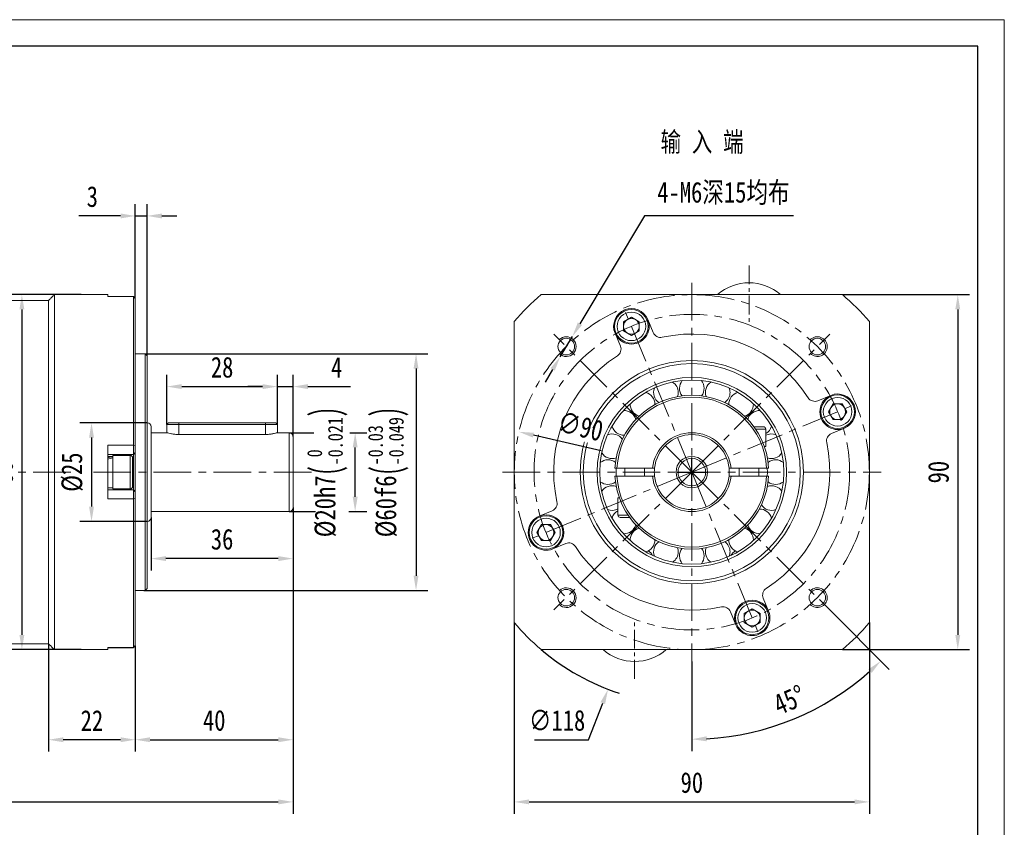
# Model space of a CAD drawing. Header units: millimetres. Extents: x -48 to 519, y -64 to 337.
# Tile 4 of 4: x 270 to 519, y 132 to 337. Entities that reach past the tile are written whole.
import ezdxf

# ---------------------------------------------------------------- set-up
doc = ezdxf.new("R2010")
doc.units = ezdxf.units.MM
doc.header["$LTSCALE"] = 1.5
doc.header["$PDSIZE"] = -1
doc.linetypes.add('CENTER', pattern=[10.16, 6.35, -1.27, 1.27, -1.27])
doc.layers.get('0').update_dxf_attribs({"lineweight": 18})
doc.layers.get('Defpoints').update_dxf_attribs({"lineweight": 18})
for name, color, linetype, lineweight in [('1轮廓实线层', 7, 'Continuous', 18), ('3中心线层', 1, 'CENTER', 18), ('7标注层', 4, 'Continuous', 18), ('细实线', 7, 'Continuous', 18)]:
    doc.layers.add(name, color=color, linetype=linetype, lineweight=lineweight)
doc.styles.add('PC_TEXTSTYLE', font='txt', dxfattribs={"width": 0.8})
doc.styles.add('TH_GBDIM', font='txt', dxfattribs={"width": 0.8})
doc.dimstyles.new('TH_GBDIM', dxfattribs={"dimscale": 1.5, "dimtxt": 3.5, "dimasz": 2.5, "dimexe": 2, "dimexo": 0, "dimgap": 1.5, "dimtad": 1, "dimdec": 1, "dimdsep": 46, "dimtxsty": 'TH_GBDIM', "dimcen": 2.5, "dimdle": 5, "dimclrd": 4, "dimclre": 4, "dimclrt": 3, "dimadec": 0, "dimazin": 2, "dimtfac": 0.714286, "dimtdec": 1, "dimtmove": 0, "dimatfit": 3, "dimfxl": 1, "dimtolj": 1, "dimarcsym": 0})

# ---------------------------------------------------------------- blocks, each defined once
blk = doc.blocks.new('*D9')
at = {"layer": '7标注层', "color": 4, "lineweight": -2}
for p, q in [((339.12, 179.31), (339.12, 135.37)), ((165.12, 172.21), (165.12, 135.37)), ((168.87, 138.37), (335.37, 138.37))]:
    blk.add_line(p, q, dxfattribs=at)
at = {"layer": '7标注层', "color": 4}
for points in [[(168.87, 139), (168.87, 137.75), (165.12, 138.37)], [(335.37, 137.75), (335.37, 139), (339.12, 138.37)]]:
    blk.add_solid(points, dxfattribs=at)
at = {"layer": 'Defpoints', "color": 0}
for p in [(339.12, 179.31), (165.12, 172.21), (339.12, 138.37)]:
    blk.add_point(p, dxfattribs=at)
at = {"layer": '7标注层', "color": 3, "insert": (252.12, 143.25), "char_height": 5.25, "attachment_point": 5, "style": 'TH_GBDIM'}
blk.add_mtext('\\A1;{175.5}{}{}', dxfattribs=at)
blk = doc.blocks.new('*D12')
at = {"layer": '7标注层', "color": 4, "lineweight": -2}
for p, q in [((395.18, 183.82), (395.18, 135.37)), ((485.18, 183.82), (485.18, 135.37)), ((398.93, 138.37), (481.43, 138.37))]:
    blk.add_line(p, q, dxfattribs=at)
at = {"layer": '7标注层', "color": 4}
for points in [[(398.93, 139), (398.93, 137.75), (395.18, 138.37)], [(481.43, 137.75), (481.43, 139), (485.18, 138.37)]]:
    blk.add_solid(points, dxfattribs=at)
at = {"layer": 'Defpoints', "color": 0}
for p in [(395.18, 183.82), (485.18, 183.82), (485.18, 138.37)]:
    blk.add_point(p, dxfattribs=at)
at = {"layer": '7标注层', "color": 3, "insert": (440.18, 143.25), "char_height": 5.25, "attachment_point": 5, "style": 'TH_GBDIM'}
blk.add_mtext('\\A1;90', dxfattribs=at)
blk = doc.blocks.new('*D13')
at = {"layer": '7标注层', "color": 4, "lineweight": -2}
for p, q in [((478.33, 266.97), (510.59, 266.97)), ((507.59, 263.22), (507.59, 180.72)), ((478.33, 176.97), (510.59, 176.97))]:
    blk.add_line(p, q, dxfattribs=at)
at = {"layer": '7标注层', "color": 4}
for points in [[(508.21, 263.22), (506.96, 263.22), (507.59, 266.97)], [(506.96, 180.72), (508.21, 180.72), (507.59, 176.97)]]:
    blk.add_solid(points, dxfattribs=at)
at = {"layer": 'Defpoints', "color": 0}
for p in [(478.33, 266.97), (478.33, 176.97), (507.59, 176.97)]:
    blk.add_point(p, dxfattribs=at)
at = {"layer": '7标注层', "color": 3, "insert": (502.71, 221.97), "char_height": 5.25, "attachment_point": 5, "rotation": 90, "style": 'TH_GBDIM'}
blk.add_mtext('\\A1;90', dxfattribs=at)
blk = doc.blocks.new('*D14')
at = {"layer": '7标注层', "color": 4, "lineweight": -2}
for p, q in [((428.16, 286.92), (411.82, 259.59)), ((465.94, 286.92), (428.16, 286.92)), ((406.82, 251.22), (409.9, 256.37)), ((404.89, 248), (402.97, 244.78))]:
    blk.add_line(p, q, dxfattribs=at)
at = {"layer": '7标注层', "color": 4}
for points in [[(411.28, 259.91), (412.36, 259.27), (409.9, 256.37)], [(405.43, 247.68), (404.36, 248.32), (406.82, 251.22)]]:
    blk.add_solid(points, dxfattribs=at)
at = {"layer": 'Defpoints', "color": 0}
for p in [(409.9, 256.37), (406.82, 251.22)]:
    blk.add_point(p, dxfattribs=at)
at = {"layer": '7标注层', "color": 3, "insert": (448.18, 292.63), "char_height": 5.25, "attachment_point": 5, "style": 'TH_GBDIM'}
blk.add_mtext('\\A1;4-M6深15均布{}', dxfattribs=at)
blk = doc.blocks.new('*D18')
at = {"layer": '7标注层', "color": 4, "lineweight": -2}
for p, q in [((338.12, 231.97), (344.39, 231.97)), ((353.53, 231.97), (357.84, 231.97)), ((354.84, 215.72), (354.84, 228.22)), ((338.12, 211.97), (344.81, 211.97)), ((353.2, 211.97), (357.84, 211.97))]:
    blk.add_line(p, q, dxfattribs=at)
at = {"layer": '7标注层', "color": 4}
for points in [[(355.47, 228.22), (354.22, 228.22), (354.84, 231.97)], [(354.22, 215.72), (355.47, 215.72), (354.84, 211.97)]]:
    blk.add_solid(points, dxfattribs=at)
at = {"layer": 'Defpoints', "color": 0}
for p in [(338.12, 231.97), (354.84, 231.97), (338.12, 211.97)]:
    blk.add_point(p, dxfattribs=at)
at = {"layer": '7标注层', "color": 3, "insert": (347.82, 221.97), "char_height": 5.25, "attachment_point": 5, "rotation": 90, "style": 'TH_GBDIM'}
blk.add_mtext('\\A1;{\\A1;{%%c20}{}{h7\\H0.7143x;{\\H2x;\\W0.5;(}\\S 0^ -0.021;{\\H2x;\\W0.5;)}}}', dxfattribs=at)
blk = doc.blocks.new('*D19')
at = {"layer": '7标注层', "color": 4, "lineweight": -2}
for p, q in [((335.12, 234.07), (335.12, 246.66)), ((339.12, 230.97), (339.12, 246.66)), ((331.37, 243.66), (327.62, 243.66)), ((335.12, 243.66), (339.12, 243.66)), ((342.87, 243.66), (353.7, 243.66))]:
    blk.add_line(p, q, dxfattribs=at)
at = {"layer": '7标注层', "color": 4}
for points in [[(331.37, 243.03), (331.37, 244.28), (335.12, 243.66)], [(342.87, 244.28), (342.87, 243.03), (339.12, 243.66)]]:
    blk.add_solid(points, dxfattribs=at)
at = {"layer": 'Defpoints', "color": 0}
for p in [(339.12, 243.66), (335.12, 234.07), (339.12, 230.97)]:
    blk.add_point(p, dxfattribs=at)
at = {"layer": '7标注层', "color": 3, "insert": (350.16, 248.53), "char_height": 5.25, "attachment_point": 5, "style": 'TH_GBDIM'}
blk.add_mtext('\\A1;4', dxfattribs=at)
blk = doc.blocks.new('*D20')
at = {"layer": '7标注层', "color": 4, "lineweight": -2}
for p, q in [((307.12, 234.07), (307.12, 246.66)), ((335.12, 234.07), (335.12, 246.66)), ((310.87, 243.66), (331.37, 243.66))]:
    blk.add_line(p, q, dxfattribs=at)
at = {"layer": '7标注层', "color": 4}
for points in [[(310.87, 244.28), (310.87, 243.03), (307.12, 243.66)], [(331.37, 243.03), (331.37, 244.28), (335.12, 243.66)]]:
    blk.add_solid(points, dxfattribs=at)
at = {"layer": 'Defpoints', "color": 0}
for p in [(335.12, 243.66), (307.12, 234.07), (335.12, 234.07)]:
    blk.add_point(p, dxfattribs=at)
at = {"layer": '7标注层', "color": 3, "insert": (321.12, 248.53), "char_height": 5.25, "attachment_point": 5, "style": 'TH_GBDIM'}
blk.add_mtext('\\A1;28', dxfattribs=at)
blk = doc.blocks.new('*D21')
at = {"layer": '7标注层', "color": 4, "lineweight": -2}
for p, q in [((339.12, 212.97), (339.12, 197.05)), ((303.12, 210.47), (303.12, 197.05)), ((335.37, 200.05), (306.87, 200.05))]:
    blk.add_line(p, q, dxfattribs=at)
at = {"layer": '7标注层', "color": 4}
for points in [[(306.87, 200.68), (306.87, 199.43), (303.12, 200.05)], [(335.37, 199.43), (335.37, 200.68), (339.12, 200.05)]]:
    blk.add_solid(points, dxfattribs=at)
at = {"layer": 'Defpoints', "color": 0}
for p in [(339.12, 212.97), (303.12, 210.47), (303.12, 200.05)]:
    blk.add_point(p, dxfattribs=at)
at = {"layer": '7标注层', "color": 3, "insert": (321.12, 204.93), "char_height": 5.25, "attachment_point": 5, "style": 'TH_GBDIM'}
blk.add_mtext('\\A1;36', dxfattribs=at)
blk = doc.blocks.new('*D22')
at = {"layer": '7标注层', "color": 4, "lineweight": -2}
for p, q in [((299.12, 265.96), (299.12, 289.92)), ((302.12, 251.47), (302.12, 289.92)), ((295.37, 286.92), (284.84, 286.92)), ((299.12, 286.92), (302.12, 286.92)), ((305.87, 286.92), (309.62, 286.92))]:
    blk.add_line(p, q, dxfattribs=at)
at = {"layer": '7标注层', "color": 4}
for points in [[(295.37, 286.29), (295.37, 287.54), (299.12, 286.92)], [(305.87, 287.54), (305.87, 286.29), (302.12, 286.92)]]:
    blk.add_solid(points, dxfattribs=at)
at = {"layer": 'Defpoints', "color": 0}
for p in [(302.12, 286.92), (299.12, 265.96), (302.12, 251.47)]:
    blk.add_point(p, dxfattribs=at)
at = {"layer": '7标注层', "color": 3, "insert": (288.23, 291.79), "char_height": 5.25, "attachment_point": 5, "style": 'TH_GBDIM'}
blk.add_mtext('\\A1;3', dxfattribs=at)
blk = doc.blocks.new('*D23')
at = {"layer": '7标注层', "color": 4, "lineweight": -2}
for p, q in [((339.12, 206.5), (339.12, 151.13)), ((299.12, 176.77), (299.12, 151.13)), ((302.87, 154.13), (335.37, 154.13))]:
    blk.add_line(p, q, dxfattribs=at)
at = {"layer": '7标注层', "color": 4}
for points in [[(302.87, 154.76), (302.87, 153.51), (299.12, 154.13)], [(335.37, 153.51), (335.37, 154.76), (339.12, 154.13)]]:
    blk.add_solid(points, dxfattribs=at)
at = {"layer": 'Defpoints', "color": 0}
for p in [(339.12, 206.5), (299.12, 176.77), (339.12, 154.13)]:
    blk.add_point(p, dxfattribs=at)
at = {"layer": '7标注层', "color": 3, "insert": (319.12, 159.01), "char_height": 5.25, "attachment_point": 5, "style": 'TH_GBDIM'}
blk.add_mtext('\\A1;40', dxfattribs=at)
blk = doc.blocks.new('*D24')
at = {"layer": '7标注层', "color": 4, "lineweight": -2}
for p, q in [((277.12, 178.47), (277.12, 151.13)), ((299.12, 177.98), (299.12, 151.13)), ((295.37, 154.13), (280.87, 154.13))]:
    blk.add_line(p, q, dxfattribs=at)
at = {"layer": '7标注层', "color": 4}
for points in [[(280.87, 154.76), (280.87, 153.51), (277.12, 154.13)], [(295.37, 153.51), (295.37, 154.76), (299.12, 154.13)]]:
    blk.add_solid(points, dxfattribs=at)
at = {"layer": 'Defpoints', "color": 0}
for p in [(277.12, 178.47), (299.12, 177.98), (277.12, 154.13)]:
    blk.add_point(p, dxfattribs=at)
at = {"layer": '7标注层', "color": 3, "insert": (288.12, 159.01), "char_height": 5.25, "attachment_point": 5, "style": 'TH_GBDIM'}
blk.add_mtext('\\A1;22', dxfattribs=at)
blk = doc.blocks.new('*D26')
at = {"layer": '7标注层', "color": 4, "lineweight": -2}
for p, q in [((440.18, 218.22), (440.18, 225.72)), ((436.43, 221.97), (443.93, 221.97)), ((414.02, 154.13), (417.6, 163.42)), ((400.3, 154.13), (414.02, 154.13))]:
    blk.add_line(p, q, dxfattribs=at)
blk.add_arc((440.18, 221.97), 59, 229.7039, 251.8293, dxfattribs=at)
at = {"layer": '7标注层', "color": 4}
blk.add_solid([(418.19, 163.2), (417.02, 163.65), (418.95, 166.92)], dxfattribs=at)
at = {"layer": 'Defpoints', "color": 0}
for p in [(461.4, 277.02), (418.95, 166.92)]:
    blk.add_point(p, dxfattribs=at)
at = {"layer": '7标注层', "color": 3, "insert": (406.03, 159.01), "char_height": 5.25, "attachment_point": 5, "style": 'TH_GBDIM'}
blk.add_mtext('\\A1;∅118', dxfattribs=at)
blk = doc.blocks.new('*D27')
at = {"color": 4, "lineweight": -2}
for p, q in [((475.12, 187.03), (490.18, 171.97)), ((440.18, 173.97), (440.18, 151.26))]:
    blk.add_line(p, q, dxfattribs=at)
blk.add_arc((440.18, 221.97), 67.71, 273.1735, 311.8265, dxfattribs=at)
at = {"color": 4}
for points in [[(485.76, 171.06), (484.9, 171.97), (488.06, 174.09)], [(443.91, 154.99), (443.94, 153.74), (440.18, 154.26)]]:
    blk.add_solid(points, dxfattribs=at)
at = {"layer": 'Defpoints', "color": 0}
for p in [(440.18, 269.97), (440.18, 221.97), (475.12, 187.03), (440.18, 173.97), (457.7, 156.57)]:
    blk.add_point(p, dxfattribs=at)
at = {"color": 3, "insert": (464.89, 164.2), "char_height": 5.25, "attachment_point": 5, "rotation": 23.1623, "style": 'TH_GBDIM'}
blk.add_mtext('\\A1;45%%d', dxfattribs=at)
blk = doc.blocks.new('*D28')
at = {"layer": '7标注层', "color": 4, "lineweight": -2}
for p, q in [((301.62, 251.97), (373.28, 251.97)), ((370.28, 248.22), (370.28, 195.72)), ((301.32, 191.97), (373.28, 191.97))]:
    blk.add_line(p, q, dxfattribs=at)
at = {"layer": '7标注层', "color": 4}
for points in [[(370.9, 248.22), (369.65, 248.22), (370.28, 251.97)], [(369.65, 195.72), (370.9, 195.72), (370.28, 191.97)]]:
    blk.add_solid(points, dxfattribs=at)
at = {"layer": 'Defpoints', "color": 0}
for p in [(301.62, 251.97), (301.32, 191.97), (370.28, 191.97)]:
    blk.add_point(p, dxfattribs=at)
at = {"layer": '7标注层', "color": 3, "insert": (363.25, 221.97), "char_height": 5.25, "attachment_point": 5, "rotation": 90, "style": 'TH_GBDIM'}
blk.add_mtext('\\A1;{\\A1;{%%c60}{}{f6\\H0.7143x;{\\H2x;\\W0.5;(}\\S-0.03^ -0.049;{\\H2x;\\W0.5;)}}}', dxfattribs=at)
blk = doc.blocks.new('*D32')
at = {"layer": '7标注层', "color": 4, "lineweight": -2}
blk.add_line((417.19, 227.34), (400.01, 231.35), dxfattribs=at)
at = {"layer": '7标注层', "color": 4}
blk.add_solid([(400.15, 231.95), (399.86, 230.74), (396.35, 232.2)], dxfattribs=at)
at = {"layer": 'Defpoints', "color": 0}
for p in [(396.35, 232.2), (484, 211.75)]:
    blk.add_point(p, dxfattribs=at)
at = {"layer": '7标注层', "color": 3, "insert": (411.96, 233.56), "char_height": 5.25, "attachment_point": 5, "rotation": 346.8658, "style": 'TH_GBDIM'}
blk.add_mtext('\\A1;∅90', dxfattribs=at)
blk = doc.blocks.new('*D33')
at = {"layer": '7标注层', "color": 4, "lineweight": -2}
for p, q in [((302.12, 234.47), (285.02, 234.47)), ((288.02, 230.72), (288.02, 213.22)), ((302.12, 209.47), (285.02, 209.47))]:
    blk.add_line(p, q, dxfattribs=at)
at = {"layer": '7标注层', "color": 4}
for points in [[(288.64, 230.72), (287.39, 230.72), (288.02, 234.47)], [(287.39, 213.22), (288.64, 213.22), (288.02, 209.47)]]:
    blk.add_solid(points, dxfattribs=at)
at = {"layer": 'Defpoints', "color": 0}
for p in [(302.12, 234.47), (288.02, 209.47), (302.12, 209.47)]:
    blk.add_point(p, dxfattribs=at)
at = {"layer": '7标注层', "color": 3, "insert": (283.14, 221.97), "char_height": 5.25, "attachment_point": 5, "rotation": 90, "style": 'TH_GBDIM'}
blk.add_mtext('\\A1;{%%c25}{}{}', dxfattribs=at)
blk = doc.blocks.new('*D36')
at = {"color": 4, "lineweight": -2}
for p, q in [((285.37, 266.97), (267.37, 266.97)), ((270.37, 263.22), (270.37, 180.72)), ((285.37, 176.97), (267.37, 176.97))]:
    blk.add_line(p, q, dxfattribs=at)
at = {"color": 4}
for points in [[(271, 263.22), (269.75, 263.22), (270.37, 266.97)], [(269.75, 180.72), (271, 180.72), (270.37, 176.97)]]:
    blk.add_solid(points, dxfattribs=at)
at = {"layer": 'Defpoints', "color": 0}
for p in [(285.37, 266.97), (270.37, 176.97), (285.37, 176.97)]:
    blk.add_point(p, dxfattribs=at)
at = {"color": 3, "insert": (265.5, 221.97), "char_height": 5.25, "attachment_point": 5, "rotation": 90, "style": 'TH_GBDIM'}
blk.add_mtext('\\A1;90', dxfattribs=at)

msp = doc.modelspace()

# ---------------------------------------------------------------- linework, layer by layer
at = {"color": 7, "linetype": 'Continuous', "lineweight": 15}
for p, q in [((277.118249, 265.472929), (277.118249, 178.472929)), ((278.618244, 266.97293), (278.618244, 176.97293)), ((292.118249, 266.97293), (292.118249, 266.45583)), ((298.618248, 266.45583), (292.118249, 266.45583)), ((298.618248, 266.45583), (298.618248, 266.478811)), ((298.618248, 228.775255), (298.618248, 266.45583)), ((298.618248, 266.45583), (299.118249, 265.961573)), ((299.118249, 265.97881), (299.118249, 265.961573)), ((299.118249, 265.97881), (299.118249, 264.478811)), ((299.118249, 265.961573), (299.118249, 228.699673)), ((402.018413, 266.972927), (478.333547, 266.972927)), ((299.118249, 264.478811), (299.118249, 261.972929)), ((299.118249, 261.972929), (299.118249, 256.97293)), ((395.175978, 183.815362), (395.175978, 260.130496)), ((422.868643, 260.082809), (424.868643, 261.237511)), ((422.868643, 257.77341), (422.868643, 260.082809)), ((424.868643, 261.237511), (426.868642, 260.082809)), ((426.868642, 260.082809), (426.868642, 257.77341)), ((430.394355, 257.346928), (429.0261, 260.650186)), ((485.175982, 260.130496), (485.175982, 183.815362)), ((420.711185, 257.206036), (422.07944, 253.902778)), ((424.868643, 256.61871), (422.868643, 257.77341)), ((426.868642, 257.77341), (424.868643, 256.61871)), ((301.618246, 221.972929), (301.618246, 251.972929)), ((302.118247, 251.472928), (302.118247, 221.972929)), ((475.409086, 241.437724), (472.105827, 240.06947)), ((430.809289, 239.076001), (430.810543, 239.16454)), ((455.791416, 239.16454), (455.787838, 239.314046)), ((474.821761, 237.280266), (475.976459, 239.280266)), ((475.976459, 235.280266), (474.821761, 237.280266)), ((475.976459, 239.280266), (478.285864, 239.280266)), ((478.285864, 239.280266), (479.440562, 237.280266)), ((479.440562, 237.280266), (478.285864, 235.280266)), ((478.285864, 235.280266), (475.976459, 235.280266)), ((303.118249, 233.472929), (303.118249, 221.972929)), ((310.118249, 234.072929), (307.118243, 234.072929)), ((307.518249, 234.472929), (310.118249, 234.472929)), ((310.118249, 234.472929), (310.118249, 234.072929)), ((310.118249, 234.472929), (332.118248, 234.472929)), ((332.118248, 234.072929), (310.118249, 234.072929)), ((310.118249, 231.512321), (310.118249, 234.072929)), ((332.118248, 234.072929), (332.118248, 234.472929)), ((332.118248, 234.472929), (334.718248, 234.472929)), ((335.118247, 234.072929), (332.118248, 234.072929)), ((332.118248, 231.512321), (332.118248, 234.072929)), ((455.923997, 233.472929), (458.30098, 233.472929)), ((458.925981, 232.847929), (456.361912, 232.847929)), ((475.549981, 231.754554), (478.853237, 233.122808)), ((332.118248, 231.512321), (310.118249, 231.512321)), ((338.118253, 221.972929), (338.118253, 231.972929)), ((339.11824, 230.972929), (339.11824, 221.972929)), ((292.118249, 228.775255), (298.618248, 228.775255)), ((292.118249, 228.775255), (292.118249, 215.170604)), ((298.618248, 226.472929), (298.618248, 228.775255)), ((298.618248, 228.775255), (299.118249, 228.699673)), ((299.118249, 228.699673), (299.118249, 226.972929)), ((458.925981, 228.472929), (458.560757, 228.472929)), ((298.618248, 226.472929), (292.118249, 226.472929)), ((293.418249, 217.722929), (293.418249, 226.222929)), ((297.793245, 217.722929), (297.793245, 226.222929)), ((298.418244, 225.597929), (298.418244, 218.34793)), ((298.618248, 226.472929), (299.118249, 226.972929)), ((298.618248, 217.472928), (298.618248, 226.472929)), ((299.118249, 226.972929), (299.118249, 216.972929)), ((421.009313, 221.972929), (421.035677, 222.977859)), ((430.226106, 222.972929), (421.202315, 222.972929)), ((459.149645, 222.972929), (450.125854, 222.972929)), ((301.618246, 191.972931), (301.618246, 221.972929)), ((302.118247, 221.972929), (302.118247, 192.472928)), ((303.118249, 221.972929), (303.118249, 210.472929)), ((338.118253, 211.972928), (338.118253, 221.972929)), ((339.11824, 221.972929), (339.11824, 212.972928)), ((421.035677, 220.967999), (421.009313, 221.972929)), ((421.202315, 220.972929), (430.226106, 220.972929)), ((450.125854, 220.972929), (459.149645, 220.972929)), ((292.118249, 217.472928), (298.618248, 217.472928)), ((298.618248, 215.170604), (298.618248, 217.472928)), ((298.618248, 217.472928), (299.118249, 216.972929)), ((298.618248, 215.170604), (292.118249, 215.170604)), ((298.618248, 215.170604), (299.118249, 215.246184)), ((298.618248, 177.49003), (298.618248, 215.170604)), ((299.118249, 216.972929), (299.118249, 215.246184)), ((299.118249, 215.246184), (299.118249, 177.984283)), ((421.425979, 215.472929), (421.791203, 215.472929)), ((404.801979, 212.191304), (401.498723, 210.82305)), ((421.425979, 211.097929), (423.990048, 211.097929)), ((424.427963, 210.472928), (422.050981, 210.472928)), ((400.911398, 206.665592), (402.066096, 208.665592)), ((402.066096, 208.665592), (404.375501, 208.665592)), ((404.375501, 208.665592), (405.530199, 206.665592)), ((402.066096, 204.665592), (400.911398, 206.665592)), ((404.375501, 204.665592), (402.066096, 204.665592)), ((405.530199, 206.665592), (404.375501, 204.665592)), ((430.810543, 204.781318), (430.809289, 204.869857)), ((455.787838, 204.631813), (455.791416, 204.781318)), ((404.942874, 202.508135), (408.246133, 203.876387)), ((459.640775, 186.739823), (458.27252, 190.043082)), ((453.483318, 186.17245), (455.483317, 187.327148)), ((455.483317, 187.327148), (457.483317, 186.17245)), ((299.118249, 186.972928), (299.118249, 181.972929)), ((449.957605, 186.598928), (451.32586, 183.295673)), ((453.483318, 183.863045), (453.483318, 186.17245)), ((457.483317, 186.17245), (457.483317, 183.863045)), ((455.483317, 182.708347), (453.483318, 183.863045)), ((457.483317, 183.863045), (455.483317, 182.708347)), ((299.118249, 181.972929), (299.118249, 179.467045)), ((292.118249, 177.49003), (298.618248, 177.49003)), ((292.118249, 177.49003), (292.118249, 176.97293)), ((299.118249, 177.984283), (298.618248, 177.49003)), ((298.618248, 177.467049), (298.618248, 177.49003)), ((299.118249, 179.467045), (299.118249, 177.967046)), ((299.118249, 177.984283), (299.118249, 177.967046)), ((478.333547, 176.972927), (402.018413, 176.972927))]:
    msp.add_line(p, q, dxfattribs=at)
at = {"color": 7, "linetype": 'Continuous', "lineweight": 15, "flags": 128}
msp.add_lwpolyline([(459.316496, 222.973819), (459.342647, 221.972929), (459.316496, 220.972042)], dxfattribs=at)
at = {"color": 7, "linetype": 'Continuous', "lineweight": 15}
for centre, radius in [((424.868643, 258.92811), 4.25), ((424.868643, 258.92811), 3.625), ((408.356175, 253.792734), 2.1), ((471.995785, 253.792734), 2.1), ((440.17598, 221.972929), 28.3), ((440.17598, 221.972929), 27.5), ((440.17598, 221.972929), 24), ((440.17598, 221.972929), 23.333333), ((477.131161, 237.280266), 4.25), ((477.131161, 237.280266), 3.625), ((440.17598, 221.972929), 4), ((440.17598, 221.972929), 3.5), ((403.220799, 206.665592), 4.25), ((403.220799, 206.665592), 3.625), ((408.356175, 190.153124), 2.1), ((471.995785, 190.153124), 2.1), ((455.483317, 185.017748), 4.25), ((455.483317, 185.017748), 3.625)]:
    msp.add_circle(centre, radius, dxfattribs=at)
for centre, radius, start, end in [((454.67598, 257.806262), 12.166667, 48.88790956, 131.11209044), ((440.17598, 221.972929), 59, 130.29614333, 139.70385667), ((440.17598, 221.972929), 59, 40.29614333, 49.70385667), ((424.868643, 258.92811), 4.5, 22.5, 202.5), ((424.868643, 258.92811), 4.5, 202.5, 22.5), ((424.868643, 258.92811), 2, 120, 180), ((424.868643, 258.92811), 2, 60, 120), ((424.868643, 258.92811), 2, 360, 60), ((424.868643, 258.92811), 2, 180, 240), ((424.868643, 258.92811), 2, 240, 300), ((424.868643, 258.92811), 2, 300, 360), ((432.242114, 258.112295), 2, 202.5, 282.38201935), ((440.17598, 221.972929), 35, 32.61798065, 102.38201935), ((420.23168, 253.13741), 2, 302.61798065, 22.5), ((440.17598, 221.972929), 35, 122.61798065, 192.38201935), ((433.609369, 242.18288), 3.125, 0, 56.74217776), ((440.17598, 243.222929), 3.125, 141.25782224, 217.62353734), ((440.17598, 243.222929), 3.125, 0, 38.74217776), ((446.742591, 242.18288), 3.125, 123.25782224, 199.62353734), ((427.685543, 239.16454), 3.125, 0, 74.74217776), ((433.609369, 242.18288), 3.125, 159.25782224, 235.62353734), ((433.609369, 242.18288), 3.125, 340.37646266, 0), ((440.17598, 243.222929), 3.125, 322.37646266, 0), ((446.742591, 242.18288), 3.125, 304.37646266, 0), ((452.666417, 239.16454), 3.125, 105.25782224, 181.62353734), ((446.742591, 242.18288), 3.125, 0, 20.74217776), ((440.17598, 221.972929), 19.5, 2.93953449, 177.06046551), ((440.17598, 221.972929), 19, 3.01696131, 176.98303869), ((471.340461, 241.917229), 2, 212.61798065, 292.5), ((477.131161, 237.280266), 4.5, 112.5, 292.5), ((477.131161, 237.280266), 4.5, 292.5, 112.5), ((422.984369, 234.463366), 3.125, 16.37646266, 92.74217776), ((427.685543, 239.16454), 3.125, 177.25782224, 253.62353734), ((452.666417, 239.16454), 3.125, 286.37646266, 0), ((457.367591, 234.463366), 3.125, 87.25782224, 163.62353734), ((477.131161, 237.280266), 2, 150, 210), ((477.131161, 237.280266), 2, 90, 150), ((477.131161, 237.280266), 2, 30, 90), ((477.131161, 237.280266), 2, 330, 30), ((477.131161, 237.280266), 2, 210, 270), ((477.131161, 237.280266), 2, 270, 330), ((302.118246, 233.472929), 1, 0, 90), ((422.984369, 234.463366), 3.125, 195.25782224, 271.62353734), ((458.30098, 232.847929), 0.625, 0, 90), ((457.367591, 234.463366), 3.125, 299.91300124, 344.74217776), ((338.118246, 230.972929), 1, 0, 90), ((419.966029, 228.53954), 3.125, 34.37646266, 110.74217776), ((440.17598, 221.972929), 10, 5.73917048, 174.26082952), ((440.17598, 221.972929), 9.5, 6.04232842, 173.95767158), ((460.385931, 228.53954), 3.125, 69.25782224, 117.85167874), ((476.315346, 229.906795), 2, 112.5, 192.38201935), ((440.17598, 221.972929), 35, 302.61798065, 12.38201935), ((297.793246, 225.597929), 0.625, 0, 90), ((418.92598, 221.972929), 3.125, 52.37646266, 128.74217776), ((419.966029, 228.53954), 3.125, 213.25782224, 289.62353734), ((460.385931, 228.53954), 3.125, 250.37646266, 326.74217776), ((461.42598, 221.972929), 3.125, 51.25782224, 127.62353734), ((440.17598, 221.972929), 9.5, 173.95767158, 186.04232842), ((440.17598, 221.972929), 9.5, 353.95767158, 6.04232842), ((440.17598, 221.972929), 19.5, 182.93953449, 357.06046551), ((440.17598, 221.972929), 19, 183.01696131, 356.98303869), ((440.17598, 221.972929), 10, 185.73917048, 354.26082952), ((440.17598, 221.972929), 9.5, 186.04232842, 353.95767158), ((297.793246, 218.347929), 0.625, 270, 0), ((418.92598, 221.972929), 3.125, 231.25782224, 307.62353734), ((419.966029, 215.406318), 3.125, 70.37646266, 146.74217776), ((460.385931, 215.406318), 3.125, 33.25782224, 109.62353734), ((461.42598, 221.972929), 3.125, 232.37646266, 308.74217776), ((338.118246, 212.972929), 1, 270, 0), ((404.036614, 214.039063), 2, 292.5, 12.38201935), ((419.966029, 215.406318), 3.125, 249.25782224, 297.85167874), ((422.984369, 209.482492), 3.125, 119.91300124, 164.74217776), ((457.367591, 209.482492), 3.125, 15.25782224, 91.62353734), ((460.385931, 215.406318), 3.125, 214.37646266, 290.74217776), ((302.118246, 210.472929), 1, 270, 0), ((403.220799, 206.665592), 4.5, 112.5, 292.5), ((403.220799, 206.665592), 4.5, 292.5, 112.5), ((422.05098, 211.097929), 0.625, 180, 270), ((403.220799, 206.665592), 2, 150, 210), ((403.220799, 206.665592), 2, 90, 150), ((403.220799, 206.665592), 2, 30, 90), ((403.220799, 206.665592), 2, 330, 30), ((422.984369, 209.482492), 3.125, 267.25782224, 343.62353734), ((427.685543, 204.781318), 3.125, 106.37646266, 182.74217776), ((452.666417, 204.781318), 3.125, 0, 73.62353734), ((457.367591, 209.482492), 3.125, 196.37646266, 272.74217776), ((403.220799, 206.665592), 2, 210, 270), ((403.220799, 206.665592), 2, 270, 330), ((427.685543, 204.781318), 3.125, 285.25782224, 0), ((452.666417, 204.781318), 3.125, 178.37646266, 254.74217776), ((409.011499, 202.028629), 2, 32.61798065, 112.5), ((440.17598, 221.972929), 35, 212.61798065, 282.38201935), ((433.609369, 201.762978), 3.125, 124.37646266, 200.74217776), ((433.609369, 201.762978), 3.125, 0, 19.62353734), ((440.17598, 200.722929), 3.125, 142.37646266, 218.74217776), ((440.17598, 200.722929), 3.125, 0, 37.62353734), ((446.742591, 201.762978), 3.125, 160.37646266, 236.74217776), ((446.742591, 201.762978), 3.125, 0, 55.62353734), ((427.598083, 199.446577), 3, 28.07445321, 58.98077079), ((433.609369, 201.762978), 3.125, 303.25782224, 0), ((440.17598, 200.722929), 3.125, 321.25782224, 0), ((446.742591, 201.762978), 3.125, 339.25782224, 0), ((452.753877, 199.446577), 3, 121.01922921, 151.92554679), ((460.12028, 190.808448), 2, 122.61798065, 202.5), ((448.109846, 185.833563), 2, 22.5, 102.38201935), ((455.483317, 185.017748), 4.5, 22.5, 202.5), ((455.483317, 185.017748), 4.5, 202.5, 22.5), ((455.483317, 185.017748), 2, 120, 180), ((455.483317, 185.017748), 2, 180, 240), ((455.483317, 185.017748), 2, 60, 120), ((455.483317, 185.017748), 2, 360, 60), ((455.483317, 185.017748), 2, 300, 360), ((440.17598, 221.972929), 59, 220.29614333, 229.70385667), ((455.483317, 185.017748), 2, 240, 300), ((440.17598, 221.972929), 59, 310.29614333, 319.70385667), ((425.67598, 186.139596), 12.166667, 228.88790956, 311.11209044)]:
    msp.add_arc(centre, radius, start, end, dxfattribs=at)
at = {"color": 4}
for centre, start, end in [((408.356175, 253.792734), 226.59175418, 135), ((471.995785, 253.792734), 225, 136.59175418), ((408.356175, 190.153124), 225, 133.40824582), ((471.995785, 190.153124), 223.40824582, 135)]:
    msp.add_arc(centre, 2.5, start, end, dxfattribs=at)
at = {"color": 7, "linetype": 'Continuous', "lineweight": 15}
for centre, start_param, end_param in [((292.118246, 221.972929), 1.22658386, 1.4153415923), ((293.418246, 221.972929), 1.4153415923, 1.6040993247)]:
    msp.add_ellipse(centre, major_axis=(6.844658, 2.196172), ratio=0.4884358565, start_param=start_param, end_param=end_param, dxfattribs=at)
for points in [[(277.118249, 265.472929), (257.618247, 265.472929)], [(278.618244, 266.97293), (277.118249, 265.472929)], [(292.118249, 266.97293), (278.618244, 266.97293)], [(298.618248, 266.478811), (292.118249, 266.478811)], [(299.118249, 265.97881), (298.618248, 266.478811)], [(301.618246, 251.972929), (299.118249, 251.972929)], [(302.118247, 251.472928), (301.618246, 251.972929)], [(307.518249, 234.472929), (307.118243, 234.072929)], [(307.118243, 234.072929), (307.118243, 231.94809)], [(335.118247, 234.072929), (334.718248, 234.472929)], [(335.118247, 231.972929), (335.118247, 234.072929)], [(458.925981, 228.472929), (458.925981, 232.847929)], [(307.118243, 231.972929), (303.118249, 231.972929)], [(338.118253, 231.972929), (335.118247, 231.972929)], [(293.418249, 225.972929), (292.118249, 225.972929)], [(297.793245, 226.222929), (293.418249, 226.222929)], [(421.202315, 222.972929), (420.701638, 222.972929)], [(423.175979, 222.972929), (423.175979, 220.972929)], [(428.17598, 220.972929), (428.17598, 222.972929)], [(430.728758, 222.972929), (430.226106, 222.972929)], [(450.125854, 222.972929), (449.623202, 222.972929)], [(452.17598, 222.972929), (452.17598, 220.972929)], [(457.175981, 220.972929), (457.175981, 222.972929)], [(459.650322, 222.972929), (459.149645, 222.972929)], [(420.701638, 220.972929), (421.202315, 220.972929)], [(430.226106, 220.972929), (430.728758, 220.972929)], [(449.623202, 220.972929), (450.125854, 220.972929)], [(459.149645, 220.972929), (459.650322, 220.972929)], [(292.118249, 217.972929), (293.418249, 217.972929)], [(293.418249, 217.722929), (297.793245, 217.722929)], [(421.425979, 215.472929), (421.425979, 211.097929)], [(303.118249, 211.972928), (338.118253, 211.972928)], [(301.618246, 191.972931), (302.118247, 192.472928)], [(299.118249, 191.972931), (301.618246, 191.972931)], [(257.618247, 178.472929), (277.118249, 178.472929)], [(277.118249, 178.472929), (278.618244, 176.97293)], [(292.118249, 177.467049), (298.618248, 177.467049)], [(298.618248, 177.467049), (299.118249, 177.967046)], [(278.618244, 176.97293), (292.118249, 176.97293)]]:
    msp.add_open_spline(points, degree=1, dxfattribs=at)
for points, knots in [([(310.118249, 231.512321), (309.789631, 231.522517), (309.132762, 231.542898), (308.250032, 231.684678), (307.569801, 231.841347), (307.163773, 231.959112), (307.155656, 231.961732), (307.152329, 231.962806)], [0, 0, 0, 0, 0.2081867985, 0.416140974, 0.6300741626, 0.8483417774, 1, 1, 1, 1]), ([(335.084161, 231.962806), (335.094183, 231.965779), (335.138315, 231.978867), (334.890884, 231.904627), (334.363745, 231.765902), (333.557547, 231.606778), (332.757343, 231.521405), (332.266584, 231.514429), (332.118248, 231.512321)], [0, 0, 0, 0, 0.0602506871, 0.26530734, 0.4728205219, 0.6883253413, 0.9057943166, 1, 1, 1, 1])]:
    msp.add_open_spline(points, degree=3, knots=knots, dxfattribs=at)
at = {"layer": '3中心线层', "ltscale": 0.5}
for p, q in [((454.675979, 274.345732), (454.675979, 259.171204)), ((425.675981, 169.600125), (425.675981, 184.774654))]:
    msp.add_line(p, q, dxfattribs=at)
at = {"layer": '3中心线层'}
for p, q in [((440.17598, 269.972929), (440.17598, 173.972929)), ((440.17598, 221.972929), (423.012781, 263.408557)), ((440.17598, 221.972929), (405.232589, 256.916319)), ((440.17598, 221.972929), (475.119371, 256.916319)), ((440.17598, 221.972929), (481.611608, 239.136128)), ((343.744055, 221.972929), (159.300691, 221.972929)), ((392.17598, 221.972929), (488.17598, 221.972929)), ((440.17598, 221.972929), (398.740352, 204.80973)), ((440.17598, 221.972929), (405.232589, 187.029538)), ((440.17598, 221.972929), (475.119371, 187.029538)), ((440.17598, 221.972929), (457.339179, 180.537301))]:
    msp.add_line(p, q, dxfattribs=at)
for radius in [45, 40]:
    msp.add_circle((440.17598, 221.972929), radius, dxfattribs=at)
at = {"layer": '细实线', "color": 3}
msp.add_lwpolyline([(-47.6822, -64.3291), (519.385403, -64.3291), (519.385403, 336.668704), (-47.6822, 336.668704)], close=True, dxfattribs=at)
at = {"layer": '细实线', "color": 3, "lineweight": 25}
msp.add_lwpolyline([(-13.928176, -57.578295), (512.634598, -57.578295), (512.634598, 329.9179), (-13.928176, 329.9179)], close=True, dxfattribs=at)

# ---------------------------------------------------------------- texts
at = {"color": 3, "insert": (432.253144, 308.210628), "char_height": 5, "width": 37.11619349, "attachment_point": 1, "style": 'PC_TEXTSTYLE'}
msp.add_mtext('输 入 端', dxfattribs=at)

# ---------------------------------------------------------------- dimensions: what is measured, and where the dimension line sits
dim = msp.add_angular_dim_2l(base=(457.701458, 156.566954), line1=((440.17598, 221.972929), (475.119371, 187.029538)), line2=((440.17598, 269.972929), (440.17598, 173.972929)), dimstyle='TH_GBDIM')
dim.commit()
dim.dimension.update_dxf_attribs({"geometry": '*D27', "text_midpoint": (466.810113, 159.717754), "dimtype": 162})
at = {"layer": '7标注层'}
for base, p1, p2, picture, middle in [((302.118247, 286.919386), (299.118249, 265.961573), (302.118247, 251.472928), '*D22', (288.23026, 286.919386)), ((335.11824, 243.656294), (307.118239, 234.072929), (335.11824, 234.072929), '*D20', (321.118239, 243.656294)), ((339.11824, 243.656294), (335.11824, 234.072929), (339.11824, 230.972929), '*D19', (350.158743, 243.656294)), ((303.11824, 200.054968), (339.11824, 212.972929), (303.11824, 210.472928), '*D21', (321.11824, 200.054968)), ((339.11824, 154.134384), (299.118239, 176.772928), (339.11824, 206.495415), '*D23', (319.118239, 154.134384)), ((485.175982, 138.372967), (395.175978, 183.815362), (485.175982, 183.815362), '*D12', (440.17598, 138.372967)), ((277.118249, 154.134384), (299.118249, 177.984283), (277.118249, 178.472929), '*D24', (288.118249, 154.134384))]:
    dim = msp.add_linear_dim(base=base, p1=p1, p2=p2, dimstyle='TH_GBDIM', override={"dimexo": 0, "dimgap": 1.5, "dimtad": 1, "dimjust": 0, "dimdec": 5, "dimlfac": 1, "dimse1": 0, "dimse2": 0, "dimsd1": 0, "dimsd2": 0}, dxfattribs=at)
    dim.commit()
    dim.dimension.update_dxf_attribs({"geometry": picture, "text_midpoint": middle, "dimtype": 160})
dim = msp.add_diameter_dim_2p(p1=(406.816607, 251.217908), p2=(409.895743, 256.367561), text='4-M6深15均布{}', dimstyle='TH_GBDIM', override={"dimtoh": 1, "dimdec": 0, "dimpost": '<>', "dimcen": 0, "dimtvp": 0.1}, dxfattribs=at)
dim.commit()
dim.dimension.update_dxf_attribs({"geometry": '*D14', "text_midpoint": (448.175627, 286.919386), "dimtype": 163})
dim = msp.add_diameter_dim_2p(p1=(461.400766, 277.022983), p2=(418.951195, 166.922875), dimstyle='TH_GBDIM', override={"dimtih": 1, "dimtoh": 1, "dimtofl": 0}, dxfattribs=at)
dim.commit()
dim.dimension.update_dxf_attribs({"geometry": '*D26', "text_midpoint": (406.033665, 154.134384), "dimtype": 163})
dim = msp.add_linear_dim(base=(507.589226, 176.972927), p1=(478.333548, 266.972929), p2=(478.333547, 176.972927), angle=90, dimstyle='TH_GBDIM', override={"dimexo": 0, "dimgap": 1.5, "dimtad": 1, "dimjust": 0, "dimdec": 5, "dimlfac": 1, "dimse1": 0, "dimse2": 0, "dimsd1": 0, "dimsd2": 0}, dxfattribs=at)
dim.commit()
dim.dimension.update_dxf_attribs({"geometry": '*D13', "text_midpoint": (507.589226, 221.972929), "dimtype": 160})
dim = msp.add_linear_dim(base=(370.277771, 191.972931), p1=(301.618246, 251.972929), p2=(301.318239, 191.972931), angle=90, text='{\\A1;{%%c<>}{}{f6\\H0.7143x;{\\H2x;\\W0.5;(}\\S-0.03^ -0.049;{\\H2x;\\W0.5;)}}}', dimstyle='TH_GBDIM', override={"dimexo": 0, "dimgap": 1.5, "dimtad": 1, "dimjust": 0, "dimdec": 1, "dimlfac": 1, "dimse1": 0, "dimse2": 0, "dimsd1": 0, "dimsd2": 0, "dimtp": -0.03, "dimtm": 0.049, "dimtdec": 3, "dimtzin": 8}, dxfattribs=at)
dim.commit()
dim.dimension.update_dxf_attribs({"geometry": '*D28', "text_midpoint": (363.251139, 221.97293)})
dim = msp.add_linear_dim(base=(354.841722, 231.972929), p1=(338.11824, 211.972929), p2=(338.11824, 231.972929), angle=90, text='{\\A1;{%%c<>}{}{h7\\H0.7143x;{\\H2x;\\W0.5;(}\\S 0^ -0.021;{\\H2x;\\W0.5;)}}}', dimstyle='TH_GBDIM', override={"dimdec": 5, "dimtp": 0, "dimtm": 0.021, "dimtdec": 3, "dimtzin": 8}, dxfattribs=at)
dim.commit()
dim.dimension.update_dxf_attribs({"geometry": '*D18', "text_midpoint": (354.841722, 221.972929), "dimtype": 160})
dim = msp.add_linear_dim(base=(339.11824, 138.372967), p1=(165.118238, 172.213381), p2=(339.11824, 179.314899), text='{175.5}{}{}', dimstyle='TH_GBDIM', override={"dimexo": 0, "dimgap": 1.5, "dimtad": 1, "dimjust": 0, "dimdec": 5, "dimlfac": 1, "dimse1": 0, "dimse2": 0, "dimsd1": 0, "dimsd2": 0}, dxfattribs=at)
dim.commit()
dim.dimension.update_dxf_attribs({"geometry": '*D9', "text_midpoint": (252.118239, 143.247967)})

# ---------------------------------------------------------------- next in the draw order: wipeouts: each hides what was drawn before it
for points in [[(407.507614, 230.930558), (408.393819, 234.728536), (415.665163, 233.03187), (414.778957, 229.233891)], [(286.718371, 218.039596), (282.818371, 218.039596), (282.818371, 225.906262), (286.718371, 225.906262)]]:
    msp.add_wipeout(points).dxf.layer = '1轮廓实线层'

# ---------------------------------------------------------------- next in the draw order: dimensions: what is measured, and where the dimension line sits
dim = msp.add_linear_dim(base=(270.370932, 176.97293), p1=(285.368247, 266.97293), p2=(285.368247, 176.97293), angle=90, dimstyle='TH_GBDIM')
dim.commit()
dim.dimension.update_dxf_attribs({"geometry": '*D36', "text_midpoint": (265.495932, 221.97293)})
dim = msp.add_diameter_dim_2p(p1=(483.998808, 211.747482), p2=(396.353152, 232.198376), dimstyle='TH_GBDIM', override={"dimgap": 1.5, "dimtad": 1, "dimtih": 0, "dimtoh": 0, "dimdec": 5, "dimlfac": 1, "dimse1": 0, "dimse2": 0, "dimsd1": 0, "dimsd2": 0, "dimtix": 0}, dxfattribs=at)
dim.commit()
dim.dimension.update_dxf_attribs({"geometry": '*D32', "text_midpoint": (410.847884, 228.816232), "dimtype": 163})
dim = msp.add_linear_dim(base=(288.018371, 209.472929), p1=(302.11824, 234.472929), p2=(302.11824, 209.472929), angle=90, text='{%%c<>}{}{}', dimstyle='TH_GBDIM', override={"dimexo": 0, "dimgap": 1.5, "dimtad": 1, "dimjust": 0, "dimdec": 5, "dimlfac": 1, "dimse1": 0, "dimse2": 0, "dimsd1": 0, "dimsd2": 0}, dxfattribs=at)
dim.commit()
dim.dimension.update_dxf_attribs({"geometry": '*D33', "text_midpoint": (288.018371, 221.972929), "dimtype": 160})

doc.saveas('drawing.dxf')
